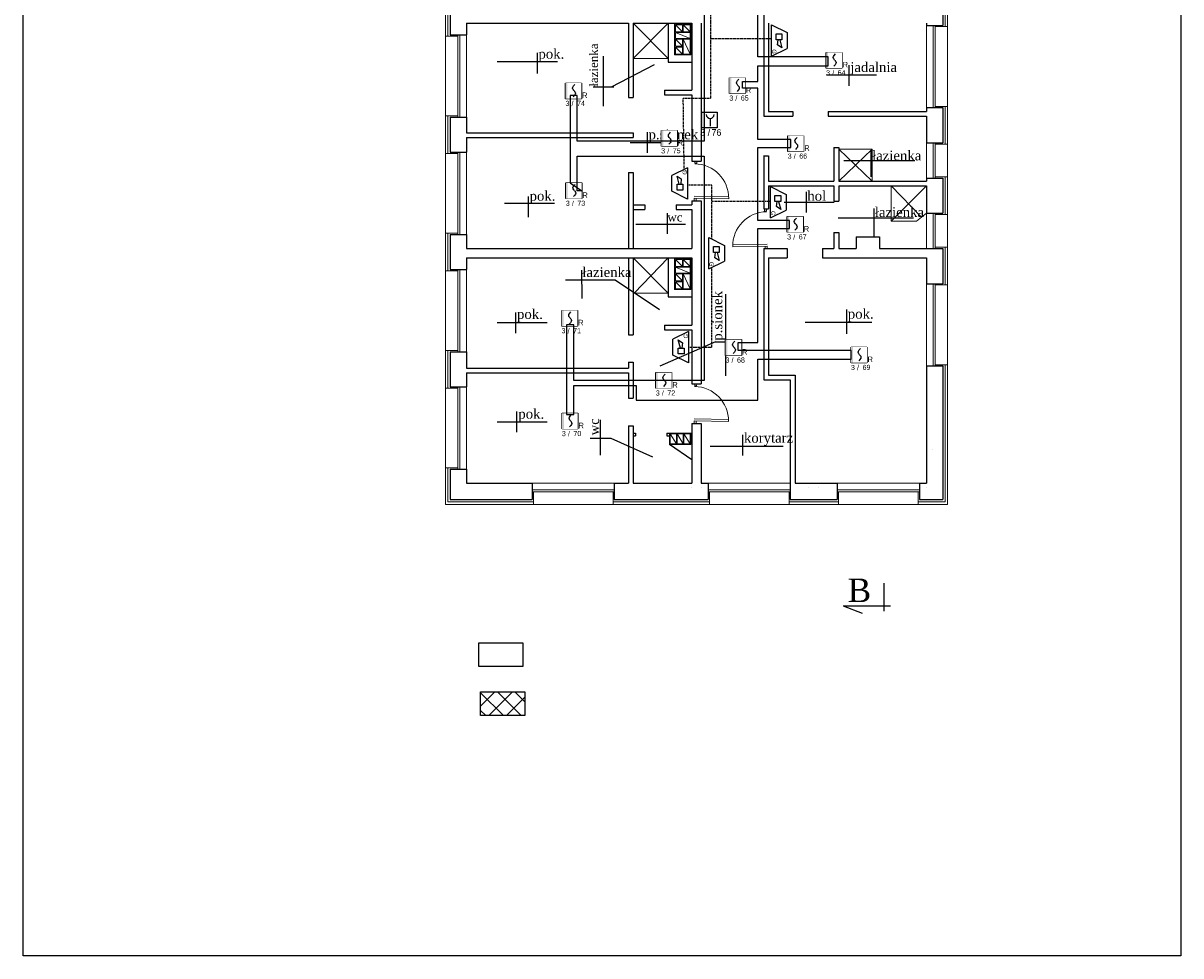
# Model space of a CAD drawing. Header units: millimetres. Extents: x -26513 to 76799, y 0 to 112149.
# Tile 55 of 98: x 23563 to 26523, y 91816 to 94200. Entities that reach past the tile are written whole.
import ezdxf
from ezdxf.enums import TextEntityAlignment as Align

# ---------------------------------------------------------------- set-up
doc = ezdxf.new("R2010")
doc.units = ezdxf.units.MM
doc.header["$LTSCALE"] = 2
doc.set_wipeout_variables(frame=1)
doc.linetypes.add('HIDDEN', pattern=[0.375, 0.25, -0.125])
for name, color, linetype, lineweight in [('DRZWI PROJ.', 30, 'Continuous', 15), ('ocieplenie', 5, 'BATTING', 5), ('stolarka', 6, 'Continuous', 9), ('wentylacja', 4, 'Continuous', 9)]:
    doc.layers.add(name, color=color, linetype=linetype, lineweight=lineweight)
for name, color, linetype in [('istn.śiany', 2, 'Continuous'), ('nazwy pomieszczeń', 7, 'Continuous'), ('SIEMENS_czujki', 1, 'Continuous'), ('ssp', 1, 'Continuous')]:
    doc.layers.add(name, color=color, linetype=linetype)
doc.linetypes.add('BATTING', pattern='A,0.0001,-0.1,[134,ltypeshp.shx,S=0.1,R=0,X=-0.1,Y=0],-0.2,[134,ltypeshp.shx,S=0.1,R=180,X=0.1,Y=0],-0.1', length=0.4001)

# ---------------------------------------------------------------- blocks, each defined once
blk = doc.blocks.new('drzwi')
at = {"layer": 'DRZWI PROJ.', "color": 30}
for p, q in [((-94.9, 88), (-94.9, 0)), ((-89.9, 87.9), (-89.9, 0)), ((-100, 5.1), (-94.9, 5.1)), ((-100, 0), (-94.9, 0)), ((-5.2, 5.1), (0, 5.1)), ((-5.1, 5.1), (-5.1, 0)), ((-5.1, 0), (0, 0))]:
    blk.add_line(p, q, dxfattribs=at)
blk.add_arc((-94.9, 0), 88, 0, 90, dxfattribs=at)
blk = doc.blocks.new('DUO')
at = {"color": 0}
blk.add_wipeout([(0, 61.4), (61.4, 61.4), (61.4, 0), (0, 0)], dxfattribs=at).dxf.layer = 'ssp'
at = {"layer": 'ssp'}
blk.add_lwpolyline([(0, 61.4), (61.4, 61.4), (61.4, 0), (0, 0)], close=True, dxfattribs=at)
blk.add_wipeout([(0, 61.4), (61.4, 61.4), (61.4, 0), (0, 0)]).dxf.layer = 'ssp'
h = blk.add_hatch(color=256, dxfattribs=at)
h.set_gradient(color1=(255, 0, 0), color2=(224, 0, 0), one_color=1, name='INVSPHERICAL')
h.paths.add_polyline_path([(7.2, 30.7), (7.2, 61.4), (0, 61.4), (0, 30.7)])
h.paths.add_polyline_path([(7.2, 0), (7.2, 30.7), (0, 30.7), (0, 0)])
for p, q in [((27.4, 41.5), (28.4, 45.4)), ((28.4, 45.4), (31.3, 49.9)), ((31.3, 49.9), (36.1, 55.2)), ((28.4, 37.6), (27.4, 41.5)), ((30.6, 34.3), (28.4, 37.6)), ((34.4, 13), (29.5, 7.6)), ((31.3, 33.1), (30.6, 34.3)), ((32.8, 31.4), (31.3, 33.1)), ((32.8, 31.4), (34.4, 29.7)), ((34.4, 29.7), (35.1, 28.6)), ((37.3, 17.4), (34.4, 13)), ((35.1, 28.6), (37.3, 25.3)), ((37.3, 25.3), (38.2, 21.3)), ((38.2, 21.3), (37.3, 17.4))]:
    blk.add_line(p, q, dxfattribs=at)
blk.add_text('R', height=22, dxfattribs=at).set_placement((64.1, 2.4))
at = {"layer": 'ssp', "flags": 8}
blk.add_attdef('PETLA', text='', height=20, dxfattribs=at).set_placement((14.7, -8.3), align=Align.TOP_RIGHT)
for tag, p in [('/', (23, -9)), ('ADRES', (44.6, -8))]:
    blk.add_attdef(tag, text='', height=20, dxfattribs=at).set_placement(p, align=Align.TOP_LEFT)
blk = doc.blocks.new('ROP')
blk.add_wipeout([(-15.4, 76.7), (76.7, 76.7), (76.7, -15.4), (-15.4, -15.4)]).dxf.layer = 'ssp'
at = {"layer": 'ssp'}
h = blk.add_hatch(color=256, dxfattribs=at)
h.set_gradient(color1=(255, 0, 0), color2=(224, 0, 0), one_color=1, name='INVSPHERICAL')
h.paths.add_polyline_path([(-4.6, 30.7), (-4.6, 76.7), (-15.4, 76.7), (-15.4, 30.7)])
h.paths.add_polyline_path([(-4.6, -15.4), (-4.6, 30.7), (-15.4, 30.7), (-15.4, -15.4)])
blk.add_line((35, 41), (35, -4.1), dxfattribs=at)
blk.add_lwpolyline([(-15.4, 76.7), (76.7, 76.7), (76.7, -15.4), (-15.4, -15.4)], close=True, dxfattribs=at)
blk.add_arc((35, 63.6), 22.6, 180, 0, dxfattribs=at)
blk.add_text('/', height=39, dxfattribs=at).set_placement((27.4, -42.4), align=Align.MIDDLE)
at = {"layer": 'ssp', "flags": 8}
blk.add_attdef('PETLA', text='', height=39, dxfattribs=at).set_placement((4.5, -21.7), align=Align.TOP_RIGHT)
blk.add_attdef('ADRES', text='', height=39, dxfattribs=at).set_placement((42.6, -22), align=Align.TOP_LEFT)
blk = doc.blocks.new('głosowy')
at = {"layer": 'ssp', "color": 1}
for p, q in [((-40.2, 0), (-20.1, 40.2)), ((-20.1, 40.2), (20.1, 40.2)), ((40.2, 0), (20.1, 40.2)), ((40.2, 0), (-40.2, 0)), ((-17.2, 26.8), (-2.1, 26.8)), ((-17.2, 11.7), (-17.2, 26.8)), ((-2.1, 11.7), (-17.2, 11.7)), ((-2.1, 21.1), (18.5, 26.8)), ((-2.1, 26.8), (-2.1, 11.7)), ((11.4, 15.9), (-2.1, 17.3)), ((18.5, 26.8), (11.4, 15.9))]:
    blk.add_line(p, q, dxfattribs=at)
blk.add_text('G', height=11, dxfattribs=at).set_placement((22.4, 1.6))

msp = doc.modelspace()

# ---------------------------------------------------------------- hatches: boundary and pattern name
at = {"layer": 'wentylacja'}
h = msp.add_hatch(dxfattribs=at)
h.set_pattern_fill('ANSI37', color=256, scale=10, style=0)
h.set_pattern_definition([(45, (5644.156, 42.028), (-22.45064, 22.45064), []), (135, (5644.156, 42.028), (-22.45064, -22.45064), [])])
h.paths.add_polyline_path([(24732.5, 92490.6), (24732.5, 92430.2), (24845.4, 92430.2), (24845.4, 92490.6)])

# ---------------------------------------------------------------- linework, layer by layer
at = {"layer": 'Defpoints'}
msp.add_lwpolyline([(26522.8, 96016.1), (26522.8, 91816.1), (23562.8, 91816.1), (23562.8, 96016.1)], close=True, dxfattribs=at)
at = {"layer": 'istn.śiany'}
for p, q in [((25914.2, 94752.2), (25914.2, 94194.2)), ((24654.3, 94224.2), (24654.3, 94170.2)), ((25456.3, 94224.2), (25456.3, 94185.2)), ((24696.3, 94200.1), (25110.3, 94200.1)), ((24696.3, 94200.1), (24696.3, 94184.6)), ((25110.3, 94200.1), (25110.3, 94010.2)), ((25122.3, 94200.1), (25272.3, 94200.1)), ((25122.3, 94200.1), (25122.3, 94010.2)), ((25212.3, 94200.1), (25212.3, 94100.1)), ((25272.3, 94200.1), (25272.3, 94029.1)), ((25296.3, 94200.2), (25296.3, 93959.2)), ((25468.3, 94200.2), (25468.3, 94185.2)), ((25872.3, 94200.2), (25872.3, 94194.2)), ((25872.3, 94194.2), (25914.2, 94194.2)), ((24654.3, 94170.2), (24696.3, 94170.2)), ((24696.3, 94184.6), (24696.3, 94170.2)), ((25456.3, 94185.2), (25456.3, 93962.2)), ((25468.3, 94185.2), (25468.3, 93974.2)), ((25212.3, 94100.1), (25272.3, 94100.1)), ((25110.3, 94010.2), (25122.3, 94010.2)), ((25202.3, 94029.1), (25272.3, 94029.1)), ((25202.3, 94029.1), (25202.3, 94017.1)), ((25202.3, 94017.1), (25272.3, 94017.1)), ((25212.3, 94029.1), (25272.3, 94029.1)), ((25212.3, 94017.1), (25272.3, 94017.1)), ((25272.3, 94017.1), (25272.3, 93959.2)), ((25872.3, 93984.2), (25872.3, 93974.2)), ((25872.3, 93984.2), (25914.2, 93984.2)), ((25914.2, 93984.2), (25914.2, 93894.2)), ((24654.3, 93960.2), (24696.3, 93960.2)), ((24654.3, 93960.2), (24654.3, 93870.2)), ((24696.3, 93960.2), (24696.3, 93920.2)), ((25272.3, 93959.2), (25272.3, 93847.2)), ((25296.3, 93959.2), (25296.3, 93847.2)), ((25456.3, 93962.2), (25530.9, 93962.2)), ((25468.3, 93974.2), (25530.9, 93974.2)), ((25530.9, 93974.2), (25530.9, 93962.2)), ((25620.9, 93974.2), (25620.9, 93962.2)), ((25620.9, 93974.2), (25872.3, 93974.2)), ((25620.9, 93962.2), (25872.3, 93962.2)), ((25872.3, 93962.2), (25872.3, 93894.2)), ((24696.3, 93920.2), (25122.3, 93920.2)), ((24696.3, 93908.2), (24696.3, 93870.2)), ((24696.3, 93908.2), (25122.3, 93908.2)), ((25122.3, 93920.2), (25122.3, 93908.2)), ((25872.3, 93894.2), (25914.2, 93894.2)), ((24654.3, 93870.2), (24696.3, 93870.2)), ((24696.3, 93890.6), (24696.3, 93871.2)), ((25456.3, 93861.9), (25456.3, 93725.2)), ((25635.9, 93882.2), (25647.9, 93882.2)), ((25635.9, 93882.2), (25635.9, 93796.2)), ((25647.9, 93882.2), (25647.9, 93796.2)), ((25272.3, 93847.2), (25296.3, 93847.2)), ((25456.3, 93861.2), (25468.3, 93861.2)), ((25468.3, 93861.2), (25468.3, 93796.2)), ((25110.3, 93818.2), (25122.3, 93818.2)), ((25110.3, 93818.2), (25110.3, 93624.2)), ((25122.3, 93818.2), (25122.3, 93624.2)), ((25872.3, 93804.2), (25914.2, 93804.2)), ((25872.3, 93804.2), (25872.3, 93796.2)), ((25914.2, 93804.2), (25914.2, 93714.2)), ((25468.3, 93796.2), (25635.9, 93796.2)), ((25468.3, 93784.2), (25635.9, 93784.2)), ((25468.3, 93784.2), (25468.3, 93725.2)), ((25635.9, 93784.2), (25635.9, 93768.2)), ((25635.9, 93784.2), (25635.9, 93745.2)), ((25647.9, 93796.2), (25872.3, 93796.2)), ((25647.9, 93784.2), (25647.9, 93768.2)), ((25647.9, 93784.2), (25872.3, 93784.2)), ((25647.9, 93784.2), (25647.9, 93745.2)), ((25872.3, 93784.2), (25872.3, 93714.2)), ((25272.3, 93746.2), (25296.3, 93746.2)), ((25272.3, 93746.2), (25272.3, 93736.2)), ((25296.3, 93746.2), (25296.3, 93416.2)), ((25635.9, 93745.2), (25647.9, 93745.2)), ((25122.3, 93736.2), (25152.3, 93736.2)), ((25122.3, 93724.2), (25152.3, 93724.2)), ((25152.3, 93736.2), (25152.3, 93724.2)), ((25232.3, 93736.2), (25232.3, 93724.2)), ((25232.3, 93736.2), (25272.3, 93736.2)), ((25232.3, 93724.2), (25272.3, 93724.2)), ((25272.3, 93724.2), (25272.3, 93624.2)), ((25456.3, 93725.2), (25468.3, 93725.2)), ((25872.3, 93714.2), (25914.2, 93714.2)), ((24654.3, 93660.2), (24696.3, 93660.2)), ((24654.3, 93660.2), (24654.3, 93650.6)), ((24696.3, 93660.2), (24696.3, 93624.2)), ((25635.9, 93665.2), (25635.9, 93624.2)), ((25635.9, 93665.2), (25647.9, 93665.2)), ((25647.9, 93665.2), (25647.9, 93624.2)), ((24654.3, 93650.6), (24654.3, 93570.2)), ((25692.3, 93654.2), (25752.3, 93654.2)), ((25692.3, 93654.2), (25692.3, 93624.2)), ((25752.3, 93654.2), (25752.3, 93624.2)), ((24696.3, 93624.2), (25272.3, 93624.2)), ((24696.3, 93600.2), (25272.3, 93600.2)), ((24696.3, 93600.2), (24696.3, 93570.2)), ((25110.3, 93600.2), (25110.3, 93403.2)), ((25122.3, 93600.2), (25122.3, 93403.2)), ((25212.3, 93600.2), (25212.3, 93500.8)), ((25272.3, 93600.2), (25272.3, 93428.2)), ((25456.3, 93624.2), (25456.3, 93540.2)), ((25456.3, 93624.2), (25516.3, 93624.2)), ((25456.3, 93624.2), (25456.3, 93540.2)), ((25468.3, 93600.2), (25516.3, 93600.2)), ((25468.3, 93600.2), (25468.3, 93540.2)), ((25516.3, 93624.2), (25516.3, 93600.2)), ((25606.3, 93624.2), (25635.9, 93624.2)), ((25606.3, 93624.2), (25606.3, 93600.2)), ((25606.3, 93600.2), (25872.3, 93600.2)), ((25647.9, 93624.2), (25692.3, 93624.2)), ((25752.3, 93624.2), (25872.3, 93624.2)), ((25872.3, 93624.2), (25914.2, 93624.2)), ((25872.3, 93600.2), (25872.3, 93534.2)), ((25914.2, 93624.2), (25914.2, 93534.2)), ((24654.3, 93570.2), (24696.3, 93570.2)), ((25456.3, 93540.2), (25456.3, 93288.2)), ((25468.3, 93540.2), (25468.3, 93300.2)), ((25872.3, 93534.2), (25914.2, 93534.2)), ((25212.3, 93500.8), (25272.3, 93500.8)), ((25202.3, 93428.2), (25272.3, 93428.2)), ((25202.3, 93428.2), (25202.3, 93416.2)), ((25212.3, 93428.2), (25272.3, 93428.2)), ((25110.3, 93403.2), (25122.3, 93403.2)), ((25202.3, 93416.2), (25272.3, 93416.2)), ((25212.3, 93416.2), (25272.3, 93416.2)), ((25272.3, 93416.2), (25272.3, 93278.2)), ((25296.3, 93416.2), (25296.3, 93278.2)), ((24654.3, 93360.2), (24654.3, 93270.2)), ((24654.3, 93360.2), (24696.3, 93360.2)), ((24696.3, 93360.2), (24696.3, 93318.2)), ((25110.3, 93333.2), (25110.3, 93318.2)), ((25110.3, 93333.2), (25122.3, 93333.2)), ((25122.3, 93333.2), (25122.3, 93241.2)), ((24696.3, 93318.2), (25110.3, 93318.2)), ((24696.3, 93306.2), (25110.3, 93306.2)), ((24696.3, 93306.2), (24696.3, 93270.2)), ((25110.3, 93306.2), (25110.3, 93241.2)), ((25468.3, 93300.2), (25536.3, 93300.2)), ((25536.3, 93300.2), (25536.3, 93288.2)), ((25872.3, 93324.2), (25914.2, 93324.2)), ((25872.3, 93324.2), (25872.3, 93024.2)), ((25914.2, 93324.2), (25914.2, 92982.2)), ((24654.3, 93270.2), (24696.3, 93270.2)), ((25272.3, 93278.2), (25296.3, 93278.2)), ((25456.3, 93288.2), (25524.3, 93288.2)), ((25524.3, 93288.2), (25524.3, 93024.2)), ((25536.3, 93288.2), (25536.3, 93024.2)), ((25110.3, 93241.2), (25122.3, 93241.2)), ((25110.3, 93171.2), (25122.3, 93171.2)), ((25110.3, 93171.2), (25110.3, 93024.2)), ((25122.3, 93171.2), (25122.3, 93024.2)), ((25122.3, 93152.1), (25128.3, 93152.1)), ((25128.3, 93152.1), (25128.3, 93145.6)), ((25208.3, 93152.1), (25208.3, 93145.6)), ((25208.3, 93152.1), (25272.3, 93152.1)), ((25272.3, 93177.2), (25272.3, 93024.2)), ((25272.3, 93177.2), (25296.3, 93177.2)), ((25296.3, 93177.2), (25296.3, 93024.2)), ((25122.3, 93145.6), (25128.3, 93145.6)), ((25208.3, 93145.6), (25215.3, 93145.6)), ((25272.3, 93084.2), (25215.3, 93123.1)), ((25886.8, 93109.8), (25886.8, 93109.8)), ((24654.3, 93060.2), (24696.3, 93060.2)), ((24654.3, 93060.2), (24654.3, 92982.2)), ((24696.3, 93060.2), (24696.3, 93024.2)), ((25872.3, 93036.2), (25872.3, 93024.2)), ((24696.3, 93024.2), (24864.3, 93024.2)), ((24864.3, 93024.2), (24864.3, 92982.2)), ((25074.3, 93024.2), (25074.3, 92982.2)), ((25074.3, 93024.2), (25110.3, 93024.2)), ((25122.3, 93024.2), (25272.3, 93024.2)), ((25272.3, 93012.2), (25272.3, 93012.2)), ((25296.3, 93024.2), (25314.3, 93024.2)), ((25296.3, 93012.2), (25296.3, 93012.2)), ((25314.3, 93024.2), (25314.3, 92982.2)), ((25524.3, 93024.2), (25524.3, 92982.2)), ((25536.3, 93024.2), (25644.3, 93024.2)), ((25572, 93012.2), (25572, 93012.2)), ((25596.3, 93012.2), (25596.3, 93012.2)), ((25644.3, 93024.2), (25644.3, 92982.2)), ((25854.3, 93024.2), (25854.3, 92982.2)), ((25854.3, 93024.2), (25872.3, 93024.2)), ((25872.3, 93012.2), (25872.3, 93012.2)), ((24654.3, 92982.2), (24864.3, 92982.2)), ((25074.3, 92982.2), (25314.3, 92982.2)), ((25524.3, 92982.2), (25644.3, 92982.2)), ((25854.3, 92982.2), (25914.2, 92982.2))]:
    msp.add_line(p, q, dxfattribs=at)
for points in [[(24727.7, 92615.8), (24840.6, 92615.8), (24840.6, 92555.4), (24727.7, 92555.4)], [(24732.5, 92490.6), (24845.4, 92490.6), (24845.4, 92430.2), (24732.5, 92430.2)]]:
    msp.add_lwpolyline(points, close=True, dxfattribs=at)
at = {"layer": 'nazwy pomieszczeń'}
for p, q in [((24774.9, 94102.4), (24928.9, 94102.4)), ((24876.9, 94124.5), (24876.9, 94071.6)), ((25046.3, 93988.2), (25046.3, 94115.5)), ((25067, 94037.6), (25177.1, 94094.9)), ((25674.1, 94092.8), (25674.1, 94040)), ((25617, 94068.4), (25744.4, 94068.4)), ((25019.9, 94037.6), (25072.8, 94037.6)), ((25158.4, 93921.3), (25158.4, 93868.4)), ((25114.6, 93894.8), (25241.9, 93894.8)), ((25730.2, 93875.3), (25730.2, 93807.6)), ((25661.1, 93848.9), (25842.6, 93848.9)), ((24854.3, 93757.5), (24854.3, 93704.6)), ((25564.4, 93768.9), (25564.4, 93716)), ((24793.6, 93740.4), (24921, 93740.4)), ((25209.3, 93714.7), (25209.3, 93661.8)), ((25508.7, 93742.5), (25636, 93742.5)), ((25737.7, 93726.4), (25737.7, 93654.2)), ((25129.3, 93686), (25256.7, 93686)), ((25646.6, 93702.2), (25839.2, 93702.2)), ((24990.4, 93568.9), (24991.1, 93496)), ((24949.3, 93543.7), (25076.7, 93543.7)), ((25076.7, 93543.7), (25190.1, 93468.1)), ((25359.2, 93298.8), (25359.2, 93507.8)), ((24821.6, 93460.9), (24821.6, 93408)), ((25667.8, 93468.4), (25667.8, 93406.2)), ((24774.9, 93434.9), (24902.3, 93434.9)), ((25562.3, 93435.5), (25732.7, 93435.5)), ((25332.8, 93385.4), (25191, 93323.7)), ((25332.8, 93385.4), (25385.7, 93385.4)), ((24774.9, 93181.4), (24902.3, 93181.4)), ((24823.8, 93207.6), (24823.8, 93154.7)), ((25039.1, 93095.5), (25039.1, 93186.4)), ((25012.7, 93139.3), (25065.6, 93139.3)), ((25065.6, 93139.3), (25172.2, 93091.4)), ((25401.6, 93148), (25401.6, 93095.1)), ((25319.3, 93118.9), (25505.8, 93118.9)), ((25764.1, 92697), (25764.1, 92768.6)), ((25659.7, 92710.7), (25780.2, 92710.7)), ((25659.7, 92710.7), (25707.6, 92692))]:
    msp.add_line(p, q, dxfattribs=at)
at = {"layer": 'ocieplenie'}
for p, q in [((25920.2, 94758.2), (25920.2, 94191.2)), ((24648.3, 94293.2), (24648.3, 94167.2)), ((25920.2, 93987.2), (25920.2, 93891.2)), ((24648.3, 93963.2), (24648.3, 93867.2)), ((25920.2, 93807.2), (25920.2, 93711.2)), ((24648.3, 93663.2), (24648.3, 93567.2)), ((25920.2, 93627.2), (25920.2, 93531.2)), ((24648.3, 93363.2), (24648.3, 93267.2)), ((25920.2, 93327.2), (25920.2, 92976.2)), ((24648.3, 93063.2), (24648.3, 92976.2)), ((24648.3, 92976.2), (24867.3, 92976.2)), ((25071.3, 92976.2), (25317.3, 92976.2)), ((25521.3, 92976.2), (25647.3, 92976.2)), ((25851.3, 92976.2), (25920.2, 92976.2))]:
    msp.add_line(p, q, dxfattribs=at)
at = {"layer": 'ocieplenie', "linetype": 'Continuous'}
for p, q in [((25926.2, 94764.2), (25926.2, 94191.2)), ((24642.3, 94293.2), (24642.3, 94167.2)), ((25894.3, 94191.2), (25926.2, 94191.2)), ((24642.3, 94167.2), (24674.3, 94167.2)), ((25894.3, 93987.2), (25926.2, 93987.2)), ((25926.2, 93987.2), (25926.2, 93891.2)), ((25926.2, 93987.2), (25926.2, 93891.2)), ((24642.3, 93963.2), (24674.3, 93963.2)), ((24642.3, 93963.2), (24642.3, 93867.2)), ((24642.3, 93867.2), (24674.3, 93867.2)), ((25894.2, 93891.2), (25926.2, 93891.2)), ((25894.2, 93807.2), (25926.2, 93807.2)), ((25926.2, 93807.2), (25926.2, 93711.2)), ((25926.2, 93807.2), (25926.2, 93711.2)), ((25894.2, 93711.2), (25926.2, 93711.2)), ((24642.3, 93663.2), (24674.3, 93663.2)), ((24642.3, 93663.2), (24642.3, 93567.2)), ((25894.2, 93627.2), (25926.2, 93627.2)), ((25926.2, 93627.2), (25926.2, 93531.2)), ((25926.2, 93627.2), (25926.2, 93531.2)), ((24642.3, 93567.2), (24674.3, 93567.2)), ((25894.2, 93531.2), (25926.2, 93531.2)), ((24642.3, 93363.2), (24674.3, 93363.2)), ((24642.3, 93363.2), (24642.3, 93267.2)), ((25894.2, 93327.2), (25926.2, 93327.2)), ((25926.2, 93327.2), (25926.2, 92970.2)), ((24642.3, 93267.2), (24674.3, 93267.2)), ((24642.3, 93063.2), (24674.3, 93063.2)), ((24642.3, 93063.2), (24642.3, 92970.2)), ((24867.3, 93002.3), (24867.3, 92970.2)), ((25071.3, 93002.3), (25071.3, 92970.2)), ((25317.3, 93002.5), (25317.3, 92970.2)), ((25521.3, 93001.5), (25521.3, 92970.2)), ((25647.3, 93002.8), (25647.3, 92970.2)), ((25851.3, 93001.9), (25851.3, 92970.2)), ((24642.3, 92970.2), (24867.3, 92970.2)), ((25071.3, 92970.2), (25317.3, 92970.2)), ((25521.3, 92970.2), (25647.3, 92970.2)), ((25851.3, 92970.2), (25926.2, 92970.2))]:
    msp.add_line(p, q, dxfattribs=at)
at = {"layer": 'ssp', "linetype": 'HIDDEN', "ltscale": 5}
for p, q in [((25319.9, 94286.9), (25319.9, 94160.7)), ((25319.9, 94160.7), (25476, 94160.7)), ((25319.9, 94160.7), (25319.9, 94008)), ((25319.9, 94008), (25249.7, 94008)), ((25324, 93786), (25261.5, 93786)), ((25324, 93648.2), (25324, 93786)), ((25473.3, 93744.6), (25324, 93744.6)), ((25324, 93371.9), (25324, 93576)), ((25264.3, 93371.9), (25324, 93371.9))]:
    msp.add_line(p, q, dxfattribs=at)
at = {"layer": 'stolarka'}
for p, q in [((25212.3, 94110.1), (25122.3, 94200.1)), ((25122.3, 94110.1), (25212.3, 94200.1)), ((25872.3, 94194.2), (25872.3, 93984.2)), ((25889.3, 94194.2), (25889.3, 93984.2)), ((25894.3, 94194.2), (25894.3, 93984.2)), ((25926.2, 94191.2), (25926.2, 93987.2)), ((24642.3, 94167.2), (24642.3, 93963.2)), ((24674.3, 94170.2), (24674.3, 93960.2)), ((24679.3, 94170.2), (24679.3, 93960.2)), ((24696.3, 94170.2), (24696.3, 93960.2)), ((25122.3, 94110.1), (25212.3, 94110.1)), ((25872.3, 93894.2), (25872.3, 93804.2)), ((25889.2, 93894.2), (25889.2, 93804.2)), ((25894.2, 93894.2), (25894.2, 93804.2)), ((24642.3, 93867.2), (24642.3, 93663.2)), ((24674.3, 93870.2), (24674.3, 93660.2)), ((24679.3, 93870.2), (24679.3, 93660.2)), ((24696.3, 93870.2), (24696.3, 93660.2)), ((25733.6, 93796.2), (25647.9, 93877.9)), ((25647.9, 93796.2), (25733.6, 93877.9)), ((25647.9, 93877.9), (25733.6, 93877.9)), ((25733.6, 93877.9), (25733.6, 93796.2)), ((25926.2, 93891.2), (25926.2, 93807.2)), ((25782.3, 93784.2), (25782.3, 93694.2)), ((25782.3, 93694.2), (25872.3, 93784.2)), ((25782.3, 93784.2), (25859.5, 93704.2)), ((25872.3, 93714.2), (25846.8, 93694.2)), ((25872.3, 93714.2), (25872.3, 93624.2)), ((25889.2, 93714.2), (25889.2, 93624.2)), ((25894.2, 93714.2), (25894.2, 93624.2)), ((25782.3, 93694.2), (25846.8, 93694.2)), ((25926.2, 93711.2), (25926.2, 93627.2)), ((25212.3, 93510.2), (25122.3, 93600.2)), ((25125.2, 93510.2), (25212.3, 93600.2)), ((24642.3, 93567.2), (24642.3, 93363.2)), ((24674.3, 93570.2), (24674.3, 93360.2)), ((24679.3, 93570.2), (24679.3, 93360.2)), ((24696.3, 93570.2), (24696.3, 93360.2)), ((25122.3, 93510.2), (25212.3, 93510.2)), ((25872.2, 93534.2), (25872.2, 93324.2)), ((25889.2, 93534.2), (25889.2, 93324.2)), ((25894.2, 93534.2), (25894.2, 93324.2)), ((25926.2, 93531.2), (25926.2, 93327.2)), ((24674.3, 93270.2), (24674.3, 93060.2)), ((24679.3, 93270.2), (24679.3, 93060.2)), ((24696.3, 93270.2), (24696.3, 93060.2)), ((24642.3, 93267), (24642.3, 93063)), ((24864.3, 93024.2), (25074.3, 93024.2)), ((24864.3, 93007.2), (25074.3, 93007.2)), ((25314.3, 93024.2), (25524.3, 93024.2)), ((25314.3, 93007.2), (25524.3, 93007.2)), ((25644.3, 93024.2), (25854.3, 93024.2)), ((25644.3, 93007.2), (25854.3, 93007.2)), ((24864.3, 93002.2), (25074.3, 93002.2)), ((25314.3, 93002.2), (25524.3, 93002.2)), ((25644.3, 93002.2), (25854.3, 93002.2)), ((24867.3, 92970.2), (25071.3, 92970.2)), ((25317.3, 92970.2), (25521.3, 92970.2)), ((25647.3, 92970.2), (25851.3, 92970.2))]:
    msp.add_line(p, q, dxfattribs=at)
at = {"layer": 'wentylacja'}
for p, q in [((25228.3, 94198.1), (25228.3, 94119.1)), ((25270.3, 94198.1), (25228.3, 94198.1)), ((25230.3, 94196.1), (25248.3, 94178.1)), ((25248.3, 94196.1), (25230.3, 94196.1)), ((25230.3, 94196.1), (25230.3, 94178.1)), ((25248.3, 94196.1), (25248.3, 94178.1)), ((25250.3, 94196.1), (25268.3, 94178.1)), ((25268.3, 94196.1), (25250.3, 94196.1)), ((25250.3, 94196.1), (25250.3, 94178.1)), ((25268.3, 94196.1), (25268.3, 94178.1)), ((25270.3, 94198.1), (25270.3, 94119.1)), ((25248.3, 94178.1), (25230.3, 94178.1)), ((25230.3, 94176.1), (25268.3, 94161.1)), ((25230.3, 94176.1), (25230.3, 94161.1)), ((25268.3, 94176.1), (25230.3, 94176.1)), ((25268.3, 94161.1), (25230.3, 94161.1)), ((25230.3, 94159.1), (25248.3, 94141.1)), ((25248.3, 94159.1), (25230.3, 94159.1)), ((25230.3, 94159.1), (25230.3, 94141.1)), ((25248.3, 94159.1), (25248.3, 94141.1)), ((25268.3, 94178.1), (25250.3, 94178.1)), ((25250.3, 94159.1), (25268.3, 94121.1)), ((25268.3, 94159.1), (25250.3, 94159.1)), ((25250.3, 94159.1), (25250.3, 94121.1)), ((25268.3, 94176.1), (25268.3, 94161.1)), ((25268.3, 94159.1), (25268.3, 94121.1)), ((25248.3, 94141.1), (25230.3, 94141.1)), ((25230.3, 94139.1), (25248.3, 94121.1)), ((25230.3, 94139.1), (25230.3, 94121.1)), ((25248.3, 94139.1), (25230.3, 94139.1)), ((25248.3, 94139.1), (25248.3, 94121.1)), ((25270.3, 94119.1), (25228.3, 94119.1)), ((25248.3, 94121.1), (25230.3, 94121.1)), ((25268.3, 94121.1), (25250.3, 94121.1)), ((25270.3, 93598.2), (25228.3, 93598.2)), ((25228.3, 93598.2), (25228.3, 93519.2)), ((25230.3, 93596.2), (25230.3, 93578.2)), ((25248.3, 93596.2), (25230.3, 93596.2)), ((25230.3, 93596.2), (25248.3, 93578.2)), ((25248.3, 93596.2), (25248.3, 93578.2)), ((25250.3, 93596.2), (25250.3, 93578.2)), ((25268.3, 93596.2), (25250.3, 93596.2)), ((25250.3, 93596.2), (25268.3, 93578.2)), ((25268.3, 93596.2), (25268.3, 93578.2)), ((25270.3, 93598.2), (25270.3, 93519.2)), ((25248.3, 93578.2), (25230.3, 93578.2)), ((25268.3, 93576.2), (25230.3, 93576.2)), ((25230.3, 93576.2), (25230.3, 93561.2)), ((25230.3, 93576.2), (25268.3, 93561.2)), ((25268.3, 93578.2), (25250.3, 93578.2)), ((25268.3, 93576.2), (25268.3, 93561.2)), ((25268.3, 93561.2), (25230.3, 93561.2)), ((25230.3, 93559.2), (25230.3, 93541.2)), ((25248.3, 93559.2), (25230.3, 93559.2)), ((25230.3, 93559.2), (25248.3, 93541.2)), ((25248.3, 93541.2), (25230.3, 93541.2)), ((25248.3, 93539.2), (25230.3, 93539.2)), ((25230.3, 93539.2), (25230.3, 93521.2)), ((25230.3, 93539.2), (25248.3, 93521.2)), ((25248.3, 93559.2), (25248.3, 93541.2)), ((25248.3, 93539.2), (25248.3, 93521.2)), ((25250.3, 93559.2), (25250.3, 93521.2)), ((25268.3, 93559.2), (25250.3, 93559.2)), ((25250.3, 93559.2), (25268.3, 93521.2)), ((25268.3, 93559.2), (25268.3, 93521.2)), ((25270.3, 93519.2), (25228.3, 93519.2)), ((25248.3, 93521.2), (25230.3, 93521.2)), ((25268.3, 93521.2), (25250.3, 93521.2)), ((25215.3, 93123.1), (25215.3, 93152.1)), ((25215.3, 93152.1), (25270.3, 93152.1)), ((25270.3, 93123.1), (25270.3, 93152.1)), ((25215.3, 93123.1), (25270.3, 93123.1)), ((25217.3, 93150.1), (25233.3, 93150.1)), ((25233.3, 93125.1), (25217.3, 93150.1)), ((25217.3, 93150.1), (25233.3, 93150.1)), ((25217.3, 93125.1), (25217.3, 93150.1)), ((25217.3, 93125.1), (25233.3, 93125.1)), ((25233.3, 93125.1), (25233.3, 93150.1)), ((25235.3, 93150.1), (25250.3, 93150.1)), ((25250.3, 93125.1), (25235.3, 93150.1)), ((25235.3, 93150.1), (25250.3, 93150.1)), ((25235.3, 93125.1), (25235.3, 93150.1)), ((25235.3, 93125.1), (25250.3, 93125.1)), ((25250.3, 93125.1), (25250.3, 93150.1)), ((25268.3, 93125.1), (25252.3, 93150.1)), ((25252.3, 93150.1), (25268.3, 93150.1)), ((25252.3, 93125.1), (25252.3, 93150.1)), ((25252.3, 93125.1), (25268.3, 93125.1)), ((25268.3, 93125.1), (25268.3, 93150.1))]:
    msp.add_line(p, q, dxfattribs=at)

# ---------------------------------------------------------------- block references
at = {"layer": 'DRZWI PROJ.', "xscale": -0.9999999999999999, "rotation": 269.1319678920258}
for p in [(25280.2, 93847.6), (25279.8, 93278.3)]:
    msp.add_blockref('drzwi', p, dxfattribs=at)
at = {"layer": 'DRZWI PROJ.', "rotation": 90.86803210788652}
msp.add_blockref('drzwi', (25463.5, 93725), dxfattribs=at)
at = {"layer": 'ssp'}
for p, rotation in [((25476, 94155.8), 270), ((25261.5, 93790.5), 90), ((25315.8, 93612.1), 270), ((25264.3, 93371.9), 90)]:
    msp.add_blockref('głosowy', p, dxfattribs=dict(at, rotation=rotation))

# ---------------------------------------------------------------- texts
at = {"layer": 'nazwy pomieszczeń', "width": 210.243, "attachment_point": 1, "rotation": 90}
for s, insert, char_height in [('{\\fTimes New Roman|b0|i0|c238|p18;łazienka}', (25010.5, 94037.6), 22), ('{\\fTimes New Roman|b0|i0|c238|p18;p.sionek}', (25325.1, 93388.6), 25), ('{\\fTimes New Roman|b0|i0|c238|p18;wc}', (25010.2, 93146.3), 25)]:
    msp.add_mtext(s, dxfattribs=dict(at, insert=insert, char_height=char_height))
at = {"layer": 'nazwy pomieszczeń', "attachment_point": 1}
for s, insert, char_height, width in [('{\\fTimes New Roman|b0|i0|c238|p18;pok.}', (24880.3, 94134.3), 25, 210.243), ('{\\fTimes New Roman|b0|i0|c238|p18;jadalnia}', (25677.6, 94100.4), 25, 210.243), ('{\\fTimes New Roman|b0|i0|c238|p18;p.sionek}', (25161.8, 93928.2), 25, 210.243), ('{\\fTimes New Roman|b0|i0|c238|p18;łazienka}', (25733.4, 93874.3), 25, 210.243), ('{\\fTimes New Roman|b0|i0|c238|p18;pok.}', (24857.7, 93771.2), 25, 210.243), ('{\\fTimes New Roman|b0|i0|c238|p18;hol}', (25567.8, 93771.2), 25, 210.243), ('{\\fTimes New Roman|b0|i0|c238|p18;łazienka}', (25740.4, 93729.8), 25, 210.243), ('{\\fTimes New Roman|b0|i0|c238|p18;wc}', (25210, 93715.2), 22, 210.243), ('{\\fTimes New Roman|b0|i0|c238|p18;łazienka}', (24992.5, 93576.3), 25, 210.243), ('{\\fTimes New Roman|b0|i0|c238|p18;pok.}', (24825.5, 93469.2), 25, 210.243), ('{\\fTimes New Roman|b0|i0|c238|p18;pok.}', (25671.3, 93469.8), 25, 210.243), ('{\\fTimes New Roman|b0|i0|c238|p18;pok.}', (24828.9, 93214.1), 25, 210.243), ('{\\fTimes New Roman|b0|i0|c238|p18;korytarz}', (25405.7, 93152.8), 25, 210.243), ('{\\fTimes New Roman|b0|i0|c238|p18;B}', (25670.5, 92780.5), 60, 1473.416)]:
    msp.add_mtext(s, dxfattribs=dict(at, insert=insert, char_height=char_height, width=width))

# ---------------------------------------------------------------- next in the draw order: block references
at = {"layer": 'SIEMENS_czujki'}
ref = msp.add_blockref('ROP', (25304.1, 93938.9), dxfattribs=dict(at, xscale=0.4361450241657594, yscale=0.4361450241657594, zscale=0.4361450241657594))
ref.add_attrib('PETLA', '3', dxfattribs={"layer": 'ssp', "height": 17}).set_placement((25306.1, 93929.4), align=Align.TOP_RIGHT)
ref.add_attrib('ADRES', '76', dxfattribs={"layer": 'ssp', "height": 17.01}).set_placement((25322.7, 93929.3), align=Align.TOP_LEFT)
at = {"layer": 'ssp'}
ref = msp.add_blockref('DUO', (25616.2, 94085.3), dxfattribs=dict(at, xscale=0.6537916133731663, yscale=0.6537916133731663, zscale=0.6537916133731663))
ref.add_attrib('PETLA', '3', dxfattribs={"height": 13.1}).set_placement((25625.8, 94079.8), align=Align.TOP_RIGHT)
ref.add_attrib('ADRES', '64', dxfattribs={"height": 13.08}).set_placement((25645.4, 94080), align=Align.TOP_LEFT)
ref.add_attrib('/', '/', dxfattribs={"height": 13.1}).set_placement((25631.3, 94079.4), align=Align.TOP_LEFT)
ref = msp.add_blockref('DUO', (24949.8, 94007), dxfattribs=dict(at, xscale=0.6537916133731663, yscale=0.6537916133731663, zscale=0.6537916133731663))
ref.add_attrib('PETLA', '3', dxfattribs={"height": 13.1}).set_placement((24959.4, 94001.6), align=Align.TOP_RIGHT)
ref.add_attrib('ADRES', '74', dxfattribs={"height": 13.08}).set_placement((24979, 94001.7), align=Align.TOP_LEFT)
ref.add_attrib('/', '/', dxfattribs={"height": 13.1}).set_placement((24964.8, 94001.1), align=Align.TOP_LEFT)
ref = msp.add_blockref('DUO', (25368.7, 94020.6), dxfattribs=dict(at, xscale=0.6537916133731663, yscale=0.6537916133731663, zscale=0.6537916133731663))
ref.add_attrib('PETLA', '3', dxfattribs={"height": 13.1}).set_placement((25378.3, 94015.2), align=Align.TOP_RIGHT)
ref.add_attrib('ADRES', '65', dxfattribs={"height": 13.08}).set_placement((25397.8, 94015.4), align=Align.TOP_LEFT)
ref.add_attrib('/', '/', dxfattribs={"height": 13.1}).set_placement((25383.7, 94014.8), align=Align.TOP_LEFT)
ref = msp.add_blockref('DUO', (25194.5, 93885.8), dxfattribs=dict(at, xscale=0.6537916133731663, yscale=0.6537916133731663, zscale=0.6537916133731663))
ref.add_attrib('PETLA', '3', dxfattribs={"height": 13.1}).set_placement((25204.1, 93880.4), align=Align.TOP_RIGHT)
ref.add_attrib('ADRES', '75', dxfattribs={"height": 13.08}).set_placement((25223.6, 93880.6), align=Align.TOP_LEFT)
ref.add_attrib('/', '/', dxfattribs={"height": 13.1}).set_placement((25209.5, 93879.9), align=Align.TOP_LEFT)
ref = msp.add_blockref('DUO', (25518, 93872.2), dxfattribs=dict(at, xscale=0.6537916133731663, yscale=0.6537916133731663, zscale=0.6537916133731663))
ref.add_attrib('PETLA', '3', dxfattribs={"height": 13.1}).set_placement((25527.6, 93866.8), align=Align.TOP_RIGHT)
ref.add_attrib('ADRES', '66', dxfattribs={"height": 13.08}).set_placement((25547.2, 93866.9), align=Align.TOP_LEFT)
ref.add_attrib('/', '/', dxfattribs={"height": 13.1}).set_placement((25533, 93866.3), align=Align.TOP_LEFT)
ref = msp.add_blockref('DUO', (24950.7, 93751.7), dxfattribs=dict(at, xscale=0.6537916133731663, yscale=0.6537916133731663, zscale=0.6537916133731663))
ref.add_attrib('PETLA', '3', dxfattribs={"height": 13.1}).set_placement((24960.3, 93746.3), align=Align.TOP_RIGHT)
ref.add_attrib('ADRES', '73', dxfattribs={"height": 13.08}).set_placement((24979.8, 93746.4), align=Align.TOP_LEFT)
ref.add_attrib('/', '/', dxfattribs={"height": 13.1}).set_placement((24965.7, 93745.8), align=Align.TOP_LEFT)
ref = msp.add_blockref('DUO', (25516.6, 93665.7), dxfattribs=dict(at, xscale=0.6537916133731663, yscale=0.6537916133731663, zscale=0.6537916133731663))
ref.add_attrib('PETLA', '3', dxfattribs={"height": 13.1}).set_placement((25526.2, 93660.3), align=Align.TOP_RIGHT)
ref.add_attrib('ADRES', '67', dxfattribs={"height": 13.08}).set_placement((25545.8, 93660.4), align=Align.TOP_LEFT)
ref.add_attrib('/', '/', dxfattribs={"height": 13.1}).set_placement((25531.7, 93659.8), align=Align.TOP_LEFT)
ref = msp.add_blockref('DUO', (24939.8, 93425.9), dxfattribs=dict(at, xscale=0.6537916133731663, yscale=0.6537916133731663, zscale=0.6537916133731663))
ref.add_attrib('PETLA', '3', dxfattribs={"height": 13.1}).set_placement((24949.4, 93420.5), align=Align.TOP_RIGHT)
ref.add_attrib('ADRES', '71', dxfattribs={"height": 13.08}).set_placement((24969, 93420.6), align=Align.TOP_LEFT)
ref.add_attrib('/', '/', dxfattribs={"height": 13.1}).set_placement((24954.8, 93420), align=Align.TOP_LEFT)
ref = msp.add_blockref('DUO', (25358.9, 93351), dxfattribs=dict(at, xscale=0.6537916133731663, yscale=0.6537916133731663, zscale=0.6537916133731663))
ref.add_attrib('PETLA', '3', dxfattribs={"height": 13.1}).set_placement((25368.5, 93345.6), align=Align.TOP_RIGHT)
ref.add_attrib('ADRES', '68', dxfattribs={"height": 13.08}).set_placement((25388, 93345.7), align=Align.TOP_LEFT)
ref.add_attrib('/', '/', dxfattribs={"height": 13.1}).set_placement((25373.9, 93345.1), align=Align.TOP_LEFT)
ref = msp.add_blockref('DUO', (25679.8, 93332.1), dxfattribs=dict(at, xscale=0.6537916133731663, yscale=0.6537916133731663, zscale=0.6537916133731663))
ref.add_attrib('PETLA', '3', dxfattribs={"height": 13.1}).set_placement((25689.4, 93326.6), align=Align.TOP_RIGHT)
ref.add_attrib('ADRES', '69', dxfattribs={"height": 13.08}).set_placement((25709, 93326.8), align=Align.TOP_LEFT)
ref.add_attrib('/', '/', dxfattribs={"height": 13.1}).set_placement((25694.8, 93326.2), align=Align.TOP_LEFT)
ref = msp.add_blockref('DUO', (25180.7, 93266.8), dxfattribs=dict(at, xscale=0.6537916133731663, yscale=0.6537916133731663, zscale=0.6537916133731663))
ref.add_attrib('PETLA', '3', dxfattribs={"height": 13.1}).set_placement((25190.3, 93261.4), align=Align.TOP_RIGHT)
ref.add_attrib('ADRES', '72', dxfattribs={"height": 13.08}).set_placement((25209.9, 93261.6), align=Align.TOP_LEFT)
ref.add_attrib('/', '/', dxfattribs={"height": 13.1}).set_placement((25195.8, 93261), align=Align.TOP_LEFT)
ref = msp.add_blockref('DUO', (24940.7, 93163), dxfattribs=dict(at, xscale=0.6537916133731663, yscale=0.6537916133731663, zscale=0.6537916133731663))
ref.add_attrib('PETLA', '3', dxfattribs={"height": 13.1}).set_placement((24950.3, 93157.6), align=Align.TOP_RIGHT)
ref.add_attrib('ADRES', '70', dxfattribs={"height": 13.08}).set_placement((24969.8, 93157.8), align=Align.TOP_LEFT)
ref.add_attrib('/', '/', dxfattribs={"height": 13.1}).set_placement((24955.7, 93157.2), align=Align.TOP_LEFT)

# ---------------------------------------------------------------- next in the draw order: linework, layer by layer
at = {"layer": 'ssp', "linetype": 'HIDDEN', "ltscale": 5}
msp.add_line((25249.7, 94008), (25252.1, 93825.9), dxfattribs=at)
at = {"layer": 'ssp'}
msp.add_lwpolyline([(25304.4, 94263.6), (25304.4, 93898.3), (24979.7, 93898.3), (24979.7, 94015.4), (24979.7, 94015.4), (24961.4, 94015.4), (24961.4, 93791.8), (24990.8, 93771.8), (24979.7, 93771.8), (24979.7, 93860.6), (25194.5, 93860.6), (25304.4, 93860.6), (25304.4, 93286.9), (25220.9, 93286.9), (24970.4, 93286.9), (24970.4, 93429.4), (24952.4, 93429.4), (24952.4, 93199.6), (24970.4, 93199.6), (24970.4, 93273.8), (25130.5, 93273.8), (25130.5, 93236.4), (25441.2, 93236.4), (25441.2, 93341.7), (25679.8, 93341.7), (25679.8, 93363.2), (25390.9, 93363.2), (25390.9, 93384.2), (25441.2, 93384.2), (25441.2, 93675.4), (25522.4, 93675.4), (25522.4, 93695.8), (25441.2, 93695.8), (25441.2, 93882.2), (25525.3, 93882.2), (25525.3, 93902.9), (25441.2, 93902.9), (25441.2, 94034), (25402.4, 94034), (25402.4, 94051.4), (25441.2, 94051.4), (25441.2, 94091.2), (25620.9, 94091.2), (25620.9, 94113.9), (25441.2, 94113.9), (25441.2, 94312.7)], dxfattribs=at)

# ---------------------------------------------------------------- next in the draw order: block references
at = {"layer": 'ssp', "rotation": 270}
msp.add_blockref('głosowy', (25473.3, 93742.5), dxfattribs=at)

doc.saveas('drawing.dxf')
